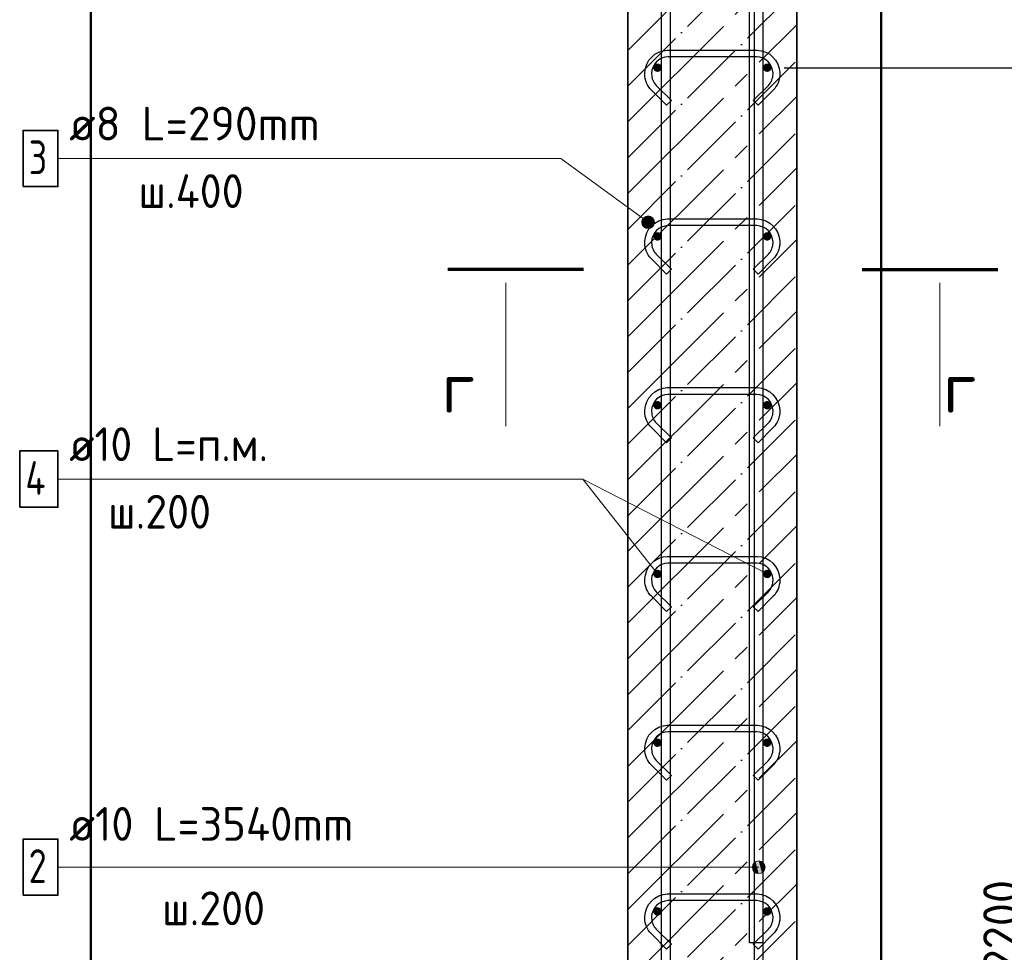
# Model space of a CAD drawing. Header units: millimetres. Extents: x -2995 to 60896, y -2809 to 57831.
# Tile 113 of 169: x 50007 to 51174, y 24354 to 25459. Entities that reach past the tile are written whole.
import ezdxf

# ---------------------------------------------------------------- set-up
doc = ezdxf.new("R2010")
doc.units = ezdxf.units.MM
doc.header["$PDMODE"] = 65
doc.linetypes.add('______11', pattern=[100, 80, -10, 0, -10])
doc.linetypes.add('______5', pattern=[220, 160, -20, 20, -20])
for name, color, linetype, lineweight in [('Standard', 7, 'Continuous', 25), ('Арм.стержн. вертикальными 1', 22, 'Continuous', 35), ('Арм.стержн.горизонт. 1', 180, 'Continuous', 35), ('Размерная линия_ общее', 7, 'Continuous', 13)]:
    doc.layers.add(name, color=color, linetype=linetype, lineweight=lineweight)
doc.layers.add('Арм.стержн. вертикальными 2', color=7, linetype='Continuous', lineweight=35, true_color=0x006e00)
doc.layers.add('Арм.стержн.Стяжки', color=7, linetype='Continuous', lineweight=35, true_color=0x501e0f)
doc.styles.add('ISOCPEUR', font='ISOCPEUR')
doc.dimstyles.new('DIMSTYLE_5', dxfattribs={"dimtxt": 44, "dimasz": 50, "dimexe": 0, "dimexo": 0, "dimgap": 22, "dimtad": 2, "dimdec": 0, "dimrnd": 5, "dimzin": 12, "dimdsep": 46, "dimtxsty": 'ISOCPEUR', "dimblk1": 'ALL_ML_STRICH', "dimblk2": 'ALL_ML_STRICH', "dimsah": 1, "dimcen": 0, "dimclrd": 7, "dimclre": 256, "dimclrt": 7, "dimadec": 0, "dimazin": 0, "dimtfac": 1, "dimtdec": 0, "dimtix": 1, "dimtmove": 2, "dimatfit": 3, "dimfxl": 0, "dimtzin": 0, "dimlwd": 0, "dimlwe": -3, "dimarcsym": 0})

# ---------------------------------------------------------------- blocks, each defined once
blk = doc.blocks.new('ALL_ML_STRICH')
at = {"color": 0, "linetype": 'ByBlock', "lineweight": -2}
for p, q in [((0, -0.5), (0, 0.5)), ((-0.3, -0.3), (0.3, 0.3)), ((-1, 0), (0.5, 0))]:
    blk.add_line(p, q, dxfattribs=at)
blk = doc.blocks.new('*D137')
at = {"layer": 'DEFPOINTS', "color": 7, "linetype": 'Continuous', "lineweight": 13, "transparency": 33554687}
for p in [(50928.2, 25862), (50976.2, 22742), (51405.5, 22742)]:
    blk.add_point(p, dxfattribs=at)
at = {"layer": 'Размерная линия_ общее', "color": 253, "linetype": 'Continuous', "lineweight": -2, "true_color": 0xa0a0a0, "transparency": 33554687}
for p, q in [((50948.2, 25862), (51405.5, 25862)), ((50996.2, 22742), (51405.5, 22742))]:
    blk.add_line(p, q, dxfattribs=at)
at = {"layer": 'Размерная линия_ общее', "color": 7, "linetype": 'Continuous', "lineweight": -2, "transparency": 33554687}
blk.add_line((51405.5, 22742), (51405.5, 25862), dxfattribs=at)
at = {"layer": 'Размерная линия_ общее', "color": 7, "linetype": 'Continuous', "lineweight": 13, "transparency": 33554687, "xscale": 50, "yscale": 50, "zscale": 50}
for p, rotation in [((51405.5, 25862), 90), ((51405.5, 22742), 270)]:
    blk.add_blockref('ALL_ML_STRICH', p, dxfattribs=dict(at, rotation=rotation))
at = {"layer": 'Размерная линия_ общее', "color": 7, "linetype": 'Continuous', "lineweight": 13, "transparency": 33554687, "insert": (51368.5, 24308.6), "char_height": 44, "width": 176, "attachment_point": 5, "rotation": 90, "style": 'ISOCPEUR'}
blk.add_mtext('\\A1;{3120}', dxfattribs=at)
blk = doc.blocks.new('*D141')
at = {"layer": 'DEFPOINTS', "color": 7, "linetype": 'Continuous', "lineweight": 13, "transparency": 33554687}
for p in [(50893.2, 25402), (50893.2, 23202), (51208.2, 23202)]:
    blk.add_point(p, dxfattribs=at)
at = {"layer": 'Размерная линия_ общее', "color": 253, "linetype": 'Continuous', "lineweight": -2, "true_color": 0xa0a0a0, "transparency": 33554687}
for p, q in [((50913.2, 25402), (51208.2, 25402)), ((50913.2, 23202), (51208.2, 23202))]:
    blk.add_line(p, q, dxfattribs=at)
at = {"layer": 'Размерная линия_ общее', "color": 7, "linetype": 'Continuous', "lineweight": -2, "transparency": 33554687}
blk.add_line((51208.2, 23202), (51208.2, 25402), dxfattribs=at)
at = {"layer": 'Размерная линия_ общее', "color": 7, "linetype": 'Continuous', "lineweight": 13, "transparency": 33554687, "xscale": 50, "yscale": 50, "zscale": 50}
for p, rotation in [((51208.2, 25402), 90), ((51208.2, 23202), 270)]:
    blk.add_blockref('ALL_ML_STRICH', p, dxfattribs=dict(at, rotation=rotation))
at = {"layer": 'Размерная линия_ общее', "color": 7, "linetype": 'Continuous', "lineweight": 13, "transparency": 33554687, "insert": (51149.2, 24158), "char_height": 44, "width": 2.2, "attachment_point": 1, "rotation": 90, "line_spacing_factor": 0.60241, "style": 'ISOCPEUR'}
blk.add_mtext('\\W0.91;11х200=2200', dxfattribs=at)
blk = doc.blocks.new('*D142')
at = {"layer": 'DEFPOINTS', "color": 7, "linetype": 'Continuous', "lineweight": 13, "transparency": 33554687}
for p in [(50893.2, 25802), (50893.2, 25402), (51208.2, 25402)]:
    blk.add_point(p, dxfattribs=at)
at = {"layer": 'Размерная линия_ общее', "color": 253, "linetype": 'Continuous', "lineweight": -2, "true_color": 0xa0a0a0, "transparency": 33554687}
for p, q in [((50913.2, 25802), (51208.2, 25802)), ((50913.2, 25402), (51208.2, 25402))]:
    blk.add_line(p, q, dxfattribs=at)
at = {"layer": 'Размерная линия_ общее', "color": 7, "linetype": 'Continuous', "lineweight": -2, "transparency": 33554687}
blk.add_line((51208.2, 25402), (51208.2, 25802), dxfattribs=at)
at = {"layer": 'Размерная линия_ общее', "color": 7, "linetype": 'Continuous', "lineweight": 13, "transparency": 33554687, "xscale": 50, "yscale": 50, "zscale": 50}
for p, rotation in [((51208.2, 25802), 90), ((51208.2, 25402), 270)]:
    blk.add_blockref('ALL_ML_STRICH', p, dxfattribs=dict(at, rotation=rotation))
at = {"layer": 'Размерная линия_ общее', "color": 7, "linetype": 'Continuous', "lineweight": 13, "transparency": 33554687, "insert": (51149.2, 25536), "char_height": 44, "width": 2.2, "attachment_point": 1, "rotation": 90, "line_spacing_factor": 0.60241, "style": 'ISOCPEUR'}
blk.add_mtext('\\W0.91;4х100', dxfattribs=at)

msp = doc.modelspace()

# ---------------------------------------------------------------- hatches: boundary and pattern name
at = {"layer": 'Арм.стержн. вертикальными 1', "linetype": 'Continuous', "lineweight": 13, "transparency": 33554687}
for points in [[(50876.8, 24450.8), (50876.8, 24458.3), (50875.7, 24454.5)], [(50876.8, 24458.3), (50879.5, 24448.1), (50879.5, 24461)], [(50876.8, 24458.3), (50876.8, 24450.8), (50879.5, 24448.1)], [(50879.5, 24461), (50883.2, 24447), (50883.2, 24462)], [(50879.5, 24461), (50879.5, 24448.1), (50883.2, 24447)], [(50883.2, 24462), (50883.2, 24447), (50887, 24448.1)], [(50883.2, 24462), (50887, 24448.1), (50887, 24461)], [(50887, 24461), (50887, 24448.1), (50889.7, 24450.8)], [(50887, 24461), (50889.7, 24450.8), (50889.7, 24458.3)], [(50889.7, 24458.3), (50889.7, 24450.8), (50890.7, 24454.5)]]:
    msp.add_hatch(color=7, dxfattribs=at).paths.add_polyline_path(points)
at = {"layer": 'Арм.стержн.горизонт. 1', "linetype": 'Continuous', "lineweight": 50, "transparency": 33554687}
for points in [[(50768.2, 25402), (50767.9, 25404), (50766.8, 25405.6), (50765.2, 25406.7), (50763.2, 25407), (50761.3, 25406.7), (50759.7, 25405.6), (50758.6, 25404), (50758.2, 25402), (50758.6, 25400.1), (50759.7, 25398.5), (50761.3, 25397.4), (50763.2, 25397), (50765.2, 25397.4), (50766.8, 25398.5), (50767.9, 25400.1)], [(50898.2, 25402), (50897.9, 25404), (50896.8, 25405.6), (50895.2, 25406.7), (50893.2, 25407), (50891.3, 25406.7), (50889.7, 25405.6), (50888.6, 25404), (50888.2, 25402), (50888.6, 25400.1), (50889.7, 25398.5), (50891.3, 25397.4), (50893.2, 25397), (50895.2, 25397.4), (50896.8, 25398.5), (50897.9, 25400.1)], [(50768.2, 25202), (50767.9, 25204), (50766.8, 25205.6), (50765.2, 25206.7), (50763.2, 25207), (50761.3, 25206.7), (50759.7, 25205.6), (50758.6, 25204), (50758.2, 25202), (50758.6, 25200.1), (50759.7, 25198.5), (50761.3, 25197.4), (50763.2, 25197), (50765.2, 25197.4), (50766.8, 25198.5), (50767.9, 25200.1)], [(50898.2, 25202), (50897.9, 25204), (50896.8, 25205.6), (50895.2, 25206.7), (50893.2, 25207), (50891.3, 25206.7), (50889.7, 25205.6), (50888.6, 25204), (50888.2, 25202), (50888.6, 25200.1), (50889.7, 25198.5), (50891.3, 25197.4), (50893.2, 25197), (50895.2, 25197.4), (50896.8, 25198.5), (50897.9, 25200.1)], [(50768.2, 25002), (50767.9, 25004), (50766.8, 25005.6), (50765.2, 25006.7), (50763.2, 25007), (50761.3, 25006.7), (50759.7, 25005.6), (50758.6, 25004), (50758.2, 25002), (50758.6, 25000.1), (50759.7, 24998.5), (50761.3, 24997.4), (50763.2, 24997), (50765.2, 24997.4), (50766.8, 24998.5), (50767.9, 25000.1)], [(50898.2, 25002), (50897.9, 25004), (50896.8, 25005.6), (50895.2, 25006.7), (50893.2, 25007), (50891.3, 25006.7), (50889.7, 25005.6), (50888.6, 25004), (50888.2, 25002), (50888.6, 25000.1), (50889.7, 24998.5), (50891.3, 24997.4), (50893.2, 24997), (50895.2, 24997.4), (50896.8, 24998.5), (50897.9, 25000.1)], [(50768.2, 24802), (50767.9, 24804), (50766.8, 24805.6), (50765.2, 24806.7), (50763.2, 24807), (50761.3, 24806.7), (50759.7, 24805.6), (50758.6, 24804), (50758.2, 24802), (50758.6, 24800.1), (50759.7, 24798.5), (50761.3, 24797.4), (50763.2, 24797), (50765.2, 24797.4), (50766.8, 24798.5), (50767.9, 24800.1)], [(50898.2, 24802), (50897.9, 24804), (50896.8, 24805.6), (50895.2, 24806.7), (50893.2, 24807), (50891.3, 24806.7), (50889.7, 24805.6), (50888.6, 24804), (50888.2, 24802), (50888.6, 24800.1), (50889.7, 24798.5), (50891.3, 24797.4), (50893.2, 24797), (50895.2, 24797.4), (50896.8, 24798.5), (50897.9, 24800.1)], [(50768.2, 24602), (50767.9, 24604), (50766.8, 24605.6), (50765.2, 24606.7), (50763.2, 24607), (50761.3, 24606.7), (50759.7, 24605.6), (50758.6, 24604), (50758.2, 24602), (50758.6, 24600.1), (50759.7, 24598.5), (50761.3, 24597.4), (50763.2, 24597), (50765.2, 24597.4), (50766.8, 24598.5), (50767.9, 24600.1)], [(50898.2, 24602), (50897.9, 24604), (50896.8, 24605.6), (50895.2, 24606.7), (50893.2, 24607), (50891.3, 24606.7), (50889.7, 24605.6), (50888.6, 24604), (50888.2, 24602), (50888.6, 24600.1), (50889.7, 24598.5), (50891.3, 24597.4), (50893.2, 24597), (50895.2, 24597.4), (50896.8, 24598.5), (50897.9, 24600.1)], [(50768.2, 24402), (50767.9, 24404), (50766.8, 24405.6), (50765.2, 24406.7), (50763.2, 24407), (50761.3, 24406.7), (50759.7, 24405.6), (50758.6, 24404), (50758.2, 24402), (50758.6, 24400.1), (50759.7, 24398.5), (50761.3, 24397.4), (50763.2, 24397), (50765.2, 24397.4), (50766.8, 24398.5), (50767.9, 24400.1)], [(50898.2, 24402), (50897.9, 24404), (50896.8, 24405.6), (50895.2, 24406.7), (50893.2, 24407), (50891.3, 24406.7), (50889.7, 24405.6), (50888.6, 24404), (50888.2, 24402), (50888.6, 24400.1), (50889.7, 24398.5), (50891.3, 24397.4), (50893.2, 24397), (50895.2, 24397.4), (50896.8, 24398.5), (50897.9, 24400.1)]]:
    msp.add_hatch(color=4, dxfattribs=at).paths.add_polyline_path(points)
at = {"layer": 'Арм.стержн.Стяжки', "linetype": 'Continuous', "lineweight": 13, "transparency": 33554687}
for points in [[(50749.2, 25225.7), (50745.4, 25215.9), (50753, 25226.3)], [(50753, 25226.3), (50745.4, 25215.9), (50747.8, 25212.9)], [(50753, 25226.3), (50747.8, 25212.9), (50756.7, 25225)], [(50744.8, 25219.7), (50749.2, 25225.7), (50746.2, 25223.3)], [(50749.2, 25225.7), (50744.8, 25219.7), (50745.4, 25215.9)], [(50756.7, 25225), (50747.8, 25212.9), (50751.5, 25211.5)], [(50756.7, 25225), (50751.5, 25211.5), (50759.1, 25221.9)], [(50759.1, 25221.9), (50751.5, 25211.5), (50755.2, 25212.1)], [(50759.1, 25221.9), (50755.2, 25212.1), (50759.7, 25218.1)], [(50759.7, 25218.1), (50755.2, 25212.1), (50758.3, 25214.5)]]:
    msp.add_hatch(color=7, dxfattribs=at).paths.add_polyline_path(points)

# ---------------------------------------------------------------- linework, layer by layer
at = {"layer": 'Standard', "color": 7, "linetype": 'Continuous', "lineweight": 70, "transparency": 33554687}
for p, q in [((50675.7, 25162.9), (50514.9, 25162.9)), ((51005.7, 25162.9), (51166.5, 25162.9))]:
    msp.add_line(p, q, dxfattribs=at)
at = {"layer": 'Standard', "color": 7, "linetype": 'Continuous', "lineweight": 13, "transparency": 33554687}
for p, q in [((50583.4, 25146.9), (50583.4, 24977.3)), ((51097.9, 25146.9), (51097.9, 24977.3)), ((50893.2, 24802), (50674.8, 24914.5))]:
    msp.add_line(p, q, dxfattribs=at)
at = {"layer": 'Standard', "color": 7, "linetype": 'Continuous', "lineweight": 50, "transparency": 33554687}
msp.add_lwpolyline([(50091.8, 22642), (51028.2, 22642), (51028.2, 26142), (50091.8, 26142), (50091.8, 22642)], dxfattribs=at)
at = {"layer": 'Арм.стержн. вертикальными 1', "color": 7, "linetype": 'Continuous', "lineweight": 13, "transparency": 33554687}
for p, q in [((50883.2, 24462), (50883.2, 24462)), ((50052.8, 24454.5), (50656.8, 24454.5)), ((50656.8, 24454.5), (50883.2, 24454.5)), ((50875.7, 24454.5), (50875.7, 24454.5)), ((50883.2, 24447), (50883.2, 24447)), ((50890.7, 24454.5), (50890.7, 24454.5))]:
    msp.add_line(p, q, dxfattribs=at)
at = {"layer": 'Арм.стержн. вертикальными 1', "color": 4, "linetype": 'Continuous', "lineweight": 25, "transparency": 33554687}
for points in [[(50878.2, 22742), (50878.2, 25953), (50877.6, 25957.5), (50876.1, 25962.1), (50873.8, 25966.3), (50870.9, 25969.7), (50867.5, 25972.6), (50863.3, 25974.9), (50858.7, 25976.4), (50854.2, 25977), (50573.2, 25977), (50573.2, 25987), (50854.9, 25987), (50861, 25986.2), (50867.3, 25984.1), (50873.2, 25980.8), (50878, 25976.8), (50882, 25972), (50885.3, 25966.1), (50887.4, 25959.8), (50888.2, 25953.7), (50888.2, 22742), (50878.2, 22742)], [(50878.2, 22742), (50878.2, 25953), (50877.6, 25957.5), (50876.1, 25962.1), (50873.8, 25966.3), (50870.9, 25969.7), (50867.5, 25972.6), (50863.3, 25974.9), (50858.7, 25976.4), (50854.2, 25977), (50573.2, 25977), (50573.2, 25987), (50854.9, 25987), (50861, 25986.2), (50867.3, 25984.1), (50873.2, 25980.8), (50878, 25976.8), (50882, 25972), (50885.3, 25966.1), (50887.4, 25959.8), (50888.2, 25953.7), (50888.2, 22742), (50878.2, 22742)], [(50878.2, 22742), (50878.2, 25953), (50877.6, 25957.5), (50876.1, 25962.1), (50873.8, 25966.3), (50870.9, 25969.7), (50867.5, 25972.6), (50863.3, 25974.9), (50858.7, 25976.4), (50854.2, 25977), (50573.2, 25977), (50573.2, 25987), (50854.9, 25987), (50861, 25986.2), (50867.3, 25984.1), (50873.2, 25980.8), (50878, 25976.8), (50882, 25972), (50885.3, 25966.1), (50887.4, 25959.8), (50888.2, 25953.7), (50888.2, 22742), (50878.2, 22742)], [(50768.2, 22742), (50768.2, 25893), (50767.6, 25897.5), (50766.1, 25902.1), (50763.8, 25906.3), (50760.9, 25909.7), (50757.5, 25912.6), (50753.3, 25914.9), (50748.7, 25916.4), (50744.2, 25917), (50403.2, 25917), (50403.2, 25927), (50744.9, 25927), (50751, 25926.2), (50757.3, 25924.1), (50763.2, 25920.8), (50768, 25916.8), (50772, 25912), (50775.3, 25906.1), (50777.4, 25899.8), (50778.2, 25893.7), (50778.2, 22742), (50768.2, 22742)], [(50768.2, 22742), (50768.2, 25893), (50767.6, 25897.5), (50766.1, 25902.1), (50763.8, 25906.3), (50760.9, 25909.7), (50757.5, 25912.6), (50753.3, 25914.9), (50748.7, 25916.4), (50744.2, 25917), (50403.2, 25917), (50403.2, 25927), (50744.9, 25927), (50751, 25926.2), (50757.3, 25924.1), (50763.2, 25920.8), (50768, 25916.8), (50772, 25912), (50775.3, 25906.1), (50777.4, 25899.8), (50778.2, 25893.7), (50778.2, 22742), (50768.2, 22742)], [(50768.2, 22742), (50768.2, 25893), (50767.6, 25897.5), (50766.1, 25902.1), (50763.8, 25906.3), (50760.9, 25909.7), (50757.5, 25912.6), (50753.3, 25914.9), (50748.7, 25916.4), (50744.2, 25917), (50403.2, 25917), (50403.2, 25927), (50744.9, 25927), (50751, 25926.2), (50757.3, 25924.1), (50763.2, 25920.8), (50768, 25916.8), (50772, 25912), (50775.3, 25906.1), (50777.4, 25899.8), (50778.2, 25893.7), (50778.2, 22742), (50768.2, 22742)]]:
    msp.add_lwpolyline(points, dxfattribs=at)
at = {"layer": 'Арм.стержн. вертикальными 1', "color": 7, "linetype": 'Continuous', "lineweight": 35, "transparency": 33554687}
msp.add_lwpolyline([(50011.5, 24421.2), (50052.8, 24421.2), (50052.8, 24487.8), (50011.5, 24487.8), (50011.5, 24421.2)], dxfattribs=at)
at = {"layer": 'Арм.стержн. вертикальными 1', "color": 7, "linetype": 'Continuous', "lineweight": 13, "transparency": 33554687}
msp.add_circle((50883.2, 24454.5), 7.5, dxfattribs=at)
at = {"layer": 'Арм.стержн. вертикальными 2', "color": 7, "linetype": 'Continuous', "lineweight": 25, "transparency": 33554687}
msp.add_lwpolyline([(50222.2, 25995), (50834.9, 25995), (50844.6, 25993.7), (50854.8, 25990.3), (50864.2, 25985.1), (50871.9, 25978.7), (50878.3, 25971), (50883.5, 25961.6), (50886.9, 25951.4), (50888.2, 25941.7), (50888.2, 24365), (50872.2, 24365), (50872.2, 25940.6), (50871.2, 25947.8), (50868.8, 25955.1), (50865.1, 25961.8), (50860.5, 25967.3), (50855, 25971.9), (50848.3, 25975.6), (50841, 25978), (50833.8, 25979), (50222.2, 25979), (50222.2, 25995)], dxfattribs=at)
msp.add_lwpolyline([(50222.2, 25995), (50834.9, 25995), (50844.6, 25993.7), (50854.8, 25990.3), (50864.2, 25985.1), (50871.9, 25978.7), (50878.3, 25971), (50883.5, 25961.6), (50886.9, 25951.4), (50888.2, 25941.7), (50888.2, 24365), (50872.2, 24365), (50872.2, 25940.6), (50871.2, 25947.8), (50868.8, 25955.1), (50865.1, 25961.8), (50860.5, 25967.3), (50855, 25971.9), (50848.3, 25975.6), (50841, 25978), (50833.8, 25979), (50222.2, 25979), (50222.2, 25995)], dxfattribs=at)
msp.add_lwpolyline([(50222.2, 25995), (50834.9, 25995), (50844.6, 25993.7), (50854.8, 25990.3), (50864.2, 25985.1), (50871.9, 25978.7), (50878.3, 25971), (50883.5, 25961.6), (50886.9, 25951.4), (50888.2, 25941.7), (50888.2, 24365), (50872.2, 24365), (50872.2, 25940.6), (50871.2, 25947.8), (50868.8, 25955.1), (50865.1, 25961.8), (50860.5, 25967.3), (50855, 25971.9), (50848.3, 25975.6), (50841, 25978), (50833.8, 25979), (50222.2, 25979), (50222.2, 25995)], dxfattribs=at)
at = {"layer": 'Арм.стержн.горизонт. 1', "color": 7, "linetype": 'Continuous', "lineweight": 13, "transparency": 33554687}
for p, q in [((50052.8, 24914.5), (50674.8, 24914.5)), ((50674.8, 24914.5), (50763.2, 24802))]:
    msp.add_line(p, q, dxfattribs=at)
at = {"layer": 'Арм.стержн.горизонт. 1', "color": 7, "linetype": 'Continuous', "lineweight": 35, "transparency": 33554687}
msp.add_lwpolyline([(50007.5, 24881.2), (50052.8, 24881.2), (50052.8, 24947.8), (50007.5, 24947.8), (50007.5, 24881.2)], dxfattribs=at)
at = {"layer": 'Арм.стержн.Стяжки', "color": 7, "linetype": 'Continuous', "lineweight": 13, "transparency": 33554687}
for p, q in [((50052.8, 25294.5), (50648.8, 25294.5)), ((50648.8, 25294.5), (50752.2, 25218.9)), ((50746.2, 25223.3), (50746.2, 25223.3)), ((50756.7, 25225), (50756.7, 25225)), ((50758.3, 25214.5), (50758.3, 25214.5)), ((50747.8, 25212.9), (50747.8, 25212.9))]:
    msp.add_line(p, q, dxfattribs=at)
at = {"layer": 'Арм.стержн.Стяжки', "color": 40, "linetype": 'Continuous', "lineweight": 25, "transparency": 33554687}
for points in [[(50774, 25357.5), (50756, 25375.6), (50754.3, 25377.5), (50752.8, 25379.6), (50751.5, 25381.9), (50750.4, 25384.2), (50749.5, 25386.6), (50748.8, 25389.1), (50748.4, 25391.7), (50748.2, 25394.2), (50748.2, 25396.2), (50748.9, 25401.1), (50750.6, 25406.2), (50753.2, 25410.9), (50756.4, 25414.7), (50760.3, 25417.9), (50765, 25420.6), (50770, 25422.2), (50774.9, 25422.9), (50881.6, 25422.9), (50886.4, 25422.2), (50891.5, 25420.6), (50896.2, 25417.9), (50900.1, 25414.7), (50903.3, 25410.9), (50905.9, 25406.2), (50907.6, 25401.1), (50908.2, 25396.2), (50908.2, 25394.2), (50908.1, 25391.7), (50907.6, 25389.1), (50907, 25386.6), (50906.1, 25384.2), (50905, 25381.9), (50903.7, 25379.6), (50902.2, 25377.5), (50900.5, 25375.6), (50882.4, 25357.5), (50876.8, 25363.2), (50894.7, 25381), (50895.9, 25382.5), (50897, 25384), (50897.9, 25385.6), (50898.7, 25387.3), (50899.3, 25389), (50899.8, 25390.8), (50900.1, 25392.6), (50900.2, 25394.5), (50900.2, 25395.7), (50899.7, 25399.3), (50898.5, 25403), (50896.7, 25406.3), (50894.4, 25409), (50891.6, 25411.3), (50888.3, 25413.2), (50884.6, 25414.4), (50881, 25414.9), (50775.5, 25414.9), (50771.9, 25414.4), (50768.2, 25413.2), (50764.8, 25411.3), (50762.1, 25409), (50759.8, 25406.3), (50758, 25403), (50756.7, 25399.3), (50756.2, 25395.7), (50756.2, 25394.5), (50756.4, 25392.6), (50756.7, 25390.8), (50757.1, 25389), (50757.8, 25387.3), (50758.5, 25385.6), (50759.5, 25384), (50760.6, 25382.5), (50761.8, 25381), (50779.7, 25363.2), (50774, 25357.5)], [(50774, 25357.5), (50756, 25375.6), (50754.3, 25377.5), (50752.8, 25379.6), (50751.5, 25381.9), (50750.4, 25384.2), (50749.5, 25386.6), (50748.8, 25389.1), (50748.4, 25391.7), (50748.2, 25394.2), (50748.2, 25396.2), (50748.9, 25401.1), (50750.6, 25406.2), (50753.2, 25410.9), (50756.4, 25414.7), (50760.3, 25417.9), (50765, 25420.6), (50770, 25422.2), (50774.9, 25422.9), (50881.6, 25422.9), (50886.4, 25422.2), (50891.5, 25420.6), (50896.2, 25417.9), (50900.1, 25414.7), (50903.3, 25410.9), (50905.9, 25406.2), (50907.6, 25401.1), (50908.2, 25396.2), (50908.2, 25394.2), (50908.1, 25391.7), (50907.6, 25389.1), (50907, 25386.6), (50906.1, 25384.2), (50905, 25381.9), (50903.7, 25379.6), (50902.2, 25377.5), (50900.5, 25375.6), (50882.4, 25357.5), (50876.8, 25363.2), (50894.7, 25381), (50895.9, 25382.5), (50897, 25384), (50897.9, 25385.6), (50898.7, 25387.3), (50899.3, 25389), (50899.8, 25390.8), (50900.1, 25392.6), (50900.2, 25394.5), (50900.2, 25395.7), (50899.7, 25399.3), (50898.5, 25403), (50896.7, 25406.3), (50894.4, 25409), (50891.6, 25411.3), (50888.3, 25413.2), (50884.6, 25414.4), (50881, 25414.9), (50775.5, 25414.9), (50771.9, 25414.4), (50768.2, 25413.2), (50764.8, 25411.3), (50762.1, 25409), (50759.8, 25406.3), (50758, 25403), (50756.7, 25399.3), (50756.2, 25395.7), (50756.2, 25394.5), (50756.4, 25392.6), (50756.7, 25390.8), (50757.1, 25389), (50757.8, 25387.3), (50758.5, 25385.6), (50759.5, 25384), (50760.6, 25382.5), (50761.8, 25381), (50779.7, 25363.2), (50774, 25357.5)], [(50774, 25157.5), (50756, 25175.6), (50754.3, 25177.5), (50752.8, 25179.6), (50751.5, 25181.9), (50750.4, 25184.2), (50749.5, 25186.6), (50748.8, 25189.1), (50748.4, 25191.7), (50748.2, 25194.2), (50748.2, 25196.2), (50748.9, 25201.1), (50750.6, 25206.2), (50753.2, 25210.9), (50756.4, 25214.7), (50760.3, 25217.9), (50765, 25220.6), (50770, 25222.2), (50774.9, 25222.9), (50881.6, 25222.9), (50886.4, 25222.2), (50891.5, 25220.6), (50896.2, 25217.9), (50900.1, 25214.7), (50903.3, 25210.9), (50905.9, 25206.2), (50907.6, 25201.1), (50908.2, 25196.2), (50908.2, 25194.2), (50908.1, 25191.7), (50907.6, 25189.1), (50907, 25186.6), (50906.1, 25184.2), (50905, 25181.9), (50903.7, 25179.6), (50902.2, 25177.5), (50900.5, 25175.6), (50882.4, 25157.5), (50876.8, 25163.2), (50894.7, 25181), (50895.9, 25182.5), (50897, 25184), (50897.9, 25185.6), (50898.7, 25187.3), (50899.3, 25189), (50899.8, 25190.8), (50900.1, 25192.6), (50900.2, 25194.5), (50900.2, 25195.7), (50899.7, 25199.3), (50898.5, 25203), (50896.7, 25206.3), (50894.4, 25209), (50891.6, 25211.3), (50888.3, 25213.2), (50884.6, 25214.4), (50881, 25214.9), (50775.5, 25214.9), (50771.9, 25214.4), (50768.2, 25213.2), (50764.8, 25211.3), (50762.1, 25209), (50759.8, 25206.3), (50758, 25203), (50756.7, 25199.3), (50756.2, 25195.7), (50756.2, 25194.5), (50756.4, 25192.6), (50756.7, 25190.8), (50757.1, 25189), (50757.8, 25187.3), (50758.5, 25185.6), (50759.5, 25184), (50760.6, 25182.5), (50761.8, 25181), (50779.7, 25163.2), (50774, 25157.5)], [(50774, 24957.5), (50756, 24975.6), (50754.3, 24977.5), (50752.8, 24979.6), (50751.5, 24981.9), (50750.4, 24984.2), (50749.5, 24986.6), (50748.8, 24989.1), (50748.4, 24991.7), (50748.2, 24994.2), (50748.2, 24996.2), (50748.9, 25001.1), (50750.6, 25006.2), (50753.2, 25010.9), (50756.4, 25014.7), (50760.3, 25017.9), (50765, 25020.6), (50770, 25022.2), (50774.9, 25022.9), (50881.6, 25022.9), (50886.4, 25022.2), (50891.5, 25020.6), (50896.2, 25017.9), (50900.1, 25014.7), (50903.3, 25010.9), (50905.9, 25006.2), (50907.6, 25001.1), (50908.2, 24996.2), (50908.2, 24994.2), (50908.1, 24991.7), (50907.6, 24989.1), (50907, 24986.6), (50906.1, 24984.2), (50905, 24981.9), (50903.7, 24979.6), (50902.2, 24977.5), (50900.5, 24975.6), (50882.4, 24957.5), (50876.8, 24963.2), (50894.7, 24981), (50895.9, 24982.5), (50897, 24984), (50897.9, 24985.6), (50898.7, 24987.3), (50899.3, 24989), (50899.8, 24990.8), (50900.1, 24992.6), (50900.2, 24994.5), (50900.2, 24995.7), (50899.7, 24999.3), (50898.5, 25003), (50896.7, 25006.3), (50894.4, 25009), (50891.6, 25011.3), (50888.3, 25013.2), (50884.6, 25014.4), (50881, 25014.9), (50775.5, 25014.9), (50771.9, 25014.4), (50768.2, 25013.2), (50764.8, 25011.3), (50762.1, 25009), (50759.8, 25006.3), (50758, 25003), (50756.7, 24999.3), (50756.2, 24995.7), (50756.2, 24994.5), (50756.4, 24992.6), (50756.7, 24990.8), (50757.1, 24989), (50757.8, 24987.3), (50758.5, 24985.6), (50759.5, 24984), (50760.6, 24982.5), (50761.8, 24981), (50779.7, 24963.2), (50774, 24957.5)], [(50774, 24957.5), (50756, 24975.6), (50754.3, 24977.5), (50752.8, 24979.6), (50751.5, 24981.9), (50750.4, 24984.2), (50749.5, 24986.6), (50748.8, 24989.1), (50748.4, 24991.7), (50748.2, 24994.2), (50748.2, 24996.2), (50748.9, 25001.1), (50750.6, 25006.2), (50753.2, 25010.9), (50756.4, 25014.7), (50760.3, 25017.9), (50765, 25020.6), (50770, 25022.2), (50774.9, 25022.9), (50881.6, 25022.9), (50886.4, 25022.2), (50891.5, 25020.6), (50896.2, 25017.9), (50900.1, 25014.7), (50903.3, 25010.9), (50905.9, 25006.2), (50907.6, 25001.1), (50908.2, 24996.2), (50908.2, 24994.2), (50908.1, 24991.7), (50907.6, 24989.1), (50907, 24986.6), (50906.1, 24984.2), (50905, 24981.9), (50903.7, 24979.6), (50902.2, 24977.5), (50900.5, 24975.6), (50882.4, 24957.5), (50876.8, 24963.2), (50894.7, 24981), (50895.9, 24982.5), (50897, 24984), (50897.9, 24985.6), (50898.7, 24987.3), (50899.3, 24989), (50899.8, 24990.8), (50900.1, 24992.6), (50900.2, 24994.5), (50900.2, 24995.7), (50899.7, 24999.3), (50898.5, 25003), (50896.7, 25006.3), (50894.4, 25009), (50891.6, 25011.3), (50888.3, 25013.2), (50884.6, 25014.4), (50881, 25014.9), (50775.5, 25014.9), (50771.9, 25014.4), (50768.2, 25013.2), (50764.8, 25011.3), (50762.1, 25009), (50759.8, 25006.3), (50758, 25003), (50756.7, 24999.3), (50756.2, 24995.7), (50756.2, 24994.5), (50756.4, 24992.6), (50756.7, 24990.8), (50757.1, 24989), (50757.8, 24987.3), (50758.5, 24985.6), (50759.5, 24984), (50760.6, 24982.5), (50761.8, 24981), (50779.7, 24963.2), (50774, 24957.5)], [(50774, 24757.5), (50756, 24775.6), (50754.3, 24777.5), (50752.8, 24779.6), (50751.5, 24781.9), (50750.4, 24784.2), (50749.5, 24786.6), (50748.8, 24789.1), (50748.4, 24791.7), (50748.2, 24794.2), (50748.2, 24796.2), (50748.9, 24801.1), (50750.6, 24806.2), (50753.2, 24810.9), (50756.4, 24814.7), (50760.3, 24817.9), (50765, 24820.6), (50770, 24822.2), (50774.9, 24822.9), (50881.6, 24822.9), (50886.4, 24822.2), (50891.5, 24820.6), (50896.2, 24817.9), (50900.1, 24814.7), (50903.3, 24810.9), (50905.9, 24806.2), (50907.6, 24801.1), (50908.2, 24796.2), (50908.2, 24794.2), (50908.1, 24791.7), (50907.6, 24789.1), (50907, 24786.6), (50906.1, 24784.2), (50905, 24781.9), (50903.7, 24779.6), (50902.2, 24777.5), (50900.5, 24775.6), (50882.4, 24757.5), (50876.8, 24763.2), (50894.7, 24781), (50895.9, 24782.5), (50897, 24784), (50897.9, 24785.6), (50898.7, 24787.3), (50899.3, 24789), (50899.8, 24790.8), (50900.1, 24792.6), (50900.2, 24794.5), (50900.2, 24795.7), (50899.7, 24799.3), (50898.5, 24803), (50896.7, 24806.3), (50894.4, 24809), (50891.6, 24811.3), (50888.3, 24813.2), (50884.6, 24814.4), (50881, 24814.9), (50775.5, 24814.9), (50771.9, 24814.4), (50768.2, 24813.2), (50764.8, 24811.3), (50762.1, 24809), (50759.8, 24806.3), (50758, 24803), (50756.7, 24799.3), (50756.2, 24795.7), (50756.2, 24794.5), (50756.4, 24792.6), (50756.7, 24790.8), (50757.1, 24789), (50757.8, 24787.3), (50758.5, 24785.6), (50759.5, 24784), (50760.6, 24782.5), (50761.8, 24781), (50779.7, 24763.2), (50774, 24757.5)], [(50774, 24557.5), (50756, 24575.6), (50754.3, 24577.5), (50752.8, 24579.6), (50751.5, 24581.9), (50750.4, 24584.2), (50749.5, 24586.6), (50748.8, 24589.1), (50748.4, 24591.7), (50748.2, 24594.2), (50748.2, 24596.2), (50748.9, 24601.1), (50750.6, 24606.2), (50753.2, 24610.9), (50756.4, 24614.7), (50760.3, 24617.9), (50765, 24620.6), (50770, 24622.2), (50774.9, 24622.9), (50881.6, 24622.9), (50886.4, 24622.2), (50891.5, 24620.6), (50896.2, 24617.9), (50900.1, 24614.7), (50903.3, 24610.9), (50905.9, 24606.2), (50907.6, 24601.1), (50908.2, 24596.2), (50908.2, 24594.2), (50908.1, 24591.7), (50907.6, 24589.1), (50907, 24586.6), (50906.1, 24584.2), (50905, 24581.9), (50903.7, 24579.6), (50902.2, 24577.5), (50900.5, 24575.6), (50882.4, 24557.5), (50876.8, 24563.2), (50894.7, 24581), (50895.9, 24582.5), (50897, 24584), (50897.9, 24585.6), (50898.7, 24587.3), (50899.3, 24589), (50899.8, 24590.8), (50900.1, 24592.6), (50900.2, 24594.5), (50900.2, 24595.7), (50899.7, 24599.3), (50898.5, 24603), (50896.7, 24606.3), (50894.4, 24609), (50891.6, 24611.3), (50888.3, 24613.2), (50884.6, 24614.4), (50881, 24614.9), (50775.5, 24614.9), (50771.9, 24614.4), (50768.2, 24613.2), (50764.8, 24611.3), (50762.1, 24609), (50759.8, 24606.3), (50758, 24603), (50756.7, 24599.3), (50756.2, 24595.7), (50756.2, 24594.5), (50756.4, 24592.6), (50756.7, 24590.8), (50757.1, 24589), (50757.8, 24587.3), (50758.5, 24585.6), (50759.5, 24584), (50760.6, 24582.5), (50761.8, 24581), (50779.7, 24563.2), (50774, 24557.5)], [(50774, 24557.5), (50756, 24575.6), (50754.3, 24577.5), (50752.8, 24579.6), (50751.5, 24581.9), (50750.4, 24584.2), (50749.5, 24586.6), (50748.8, 24589.1), (50748.4, 24591.7), (50748.2, 24594.2), (50748.2, 24596.2), (50748.9, 24601.1), (50750.6, 24606.2), (50753.2, 24610.9), (50756.4, 24614.7), (50760.3, 24617.9), (50765, 24620.6), (50770, 24622.2), (50774.9, 24622.9), (50881.6, 24622.9), (50886.4, 24622.2), (50891.5, 24620.6), (50896.2, 24617.9), (50900.1, 24614.7), (50903.3, 24610.9), (50905.9, 24606.2), (50907.6, 24601.1), (50908.2, 24596.2), (50908.2, 24594.2), (50908.1, 24591.7), (50907.6, 24589.1), (50907, 24586.6), (50906.1, 24584.2), (50905, 24581.9), (50903.7, 24579.6), (50902.2, 24577.5), (50900.5, 24575.6), (50882.4, 24557.5), (50876.8, 24563.2), (50894.7, 24581), (50895.9, 24582.5), (50897, 24584), (50897.9, 24585.6), (50898.7, 24587.3), (50899.3, 24589), (50899.8, 24590.8), (50900.1, 24592.6), (50900.2, 24594.5), (50900.2, 24595.7), (50899.7, 24599.3), (50898.5, 24603), (50896.7, 24606.3), (50894.4, 24609), (50891.6, 24611.3), (50888.3, 24613.2), (50884.6, 24614.4), (50881, 24614.9), (50775.5, 24614.9), (50771.9, 24614.4), (50768.2, 24613.2), (50764.8, 24611.3), (50762.1, 24609), (50759.8, 24606.3), (50758, 24603), (50756.7, 24599.3), (50756.2, 24595.7), (50756.2, 24594.5), (50756.4, 24592.6), (50756.7, 24590.8), (50757.1, 24589), (50757.8, 24587.3), (50758.5, 24585.6), (50759.5, 24584), (50760.6, 24582.5), (50761.8, 24581), (50779.7, 24563.2), (50774, 24557.5)], [(50774, 24357.5), (50756, 24375.6), (50754.3, 24377.5), (50752.8, 24379.6), (50751.5, 24381.9), (50750.4, 24384.2), (50749.5, 24386.6), (50748.8, 24389.1), (50748.4, 24391.7), (50748.2, 24394.2), (50748.2, 24396.2), (50748.9, 24401.1), (50750.6, 24406.2), (50753.2, 24410.9), (50756.4, 24414.7), (50760.3, 24417.9), (50765, 24420.6), (50770, 24422.2), (50774.9, 24422.9), (50881.6, 24422.9), (50886.4, 24422.2), (50891.5, 24420.6), (50896.2, 24417.9), (50900.1, 24414.7), (50903.3, 24410.9), (50905.9, 24406.2), (50907.6, 24401.1), (50908.2, 24396.2), (50908.2, 24394.2), (50908.1, 24391.7), (50907.6, 24389.1), (50907, 24386.6), (50906.1, 24384.2), (50905, 24381.9), (50903.7, 24379.6), (50902.2, 24377.5), (50900.5, 24375.6), (50882.4, 24357.5), (50876.8, 24363.2), (50894.7, 24381), (50895.9, 24382.5), (50897, 24384), (50897.9, 24385.6), (50898.7, 24387.3), (50899.3, 24389), (50899.8, 24390.8), (50900.1, 24392.6), (50900.2, 24394.5), (50900.2, 24395.7), (50899.7, 24399.3), (50898.5, 24403), (50896.7, 24406.3), (50894.4, 24409), (50891.6, 24411.3), (50888.3, 24413.2), (50884.6, 24414.4), (50881, 24414.9), (50775.5, 24414.9), (50771.9, 24414.4), (50768.2, 24413.2), (50764.8, 24411.3), (50762.1, 24409), (50759.8, 24406.3), (50758, 24403), (50756.7, 24399.3), (50756.2, 24395.7), (50756.2, 24394.5), (50756.4, 24392.6), (50756.7, 24390.8), (50757.1, 24389), (50757.8, 24387.3), (50758.5, 24385.6), (50759.5, 24384), (50760.6, 24382.5), (50761.8, 24381), (50779.7, 24363.2), (50774, 24357.5)]]:
    msp.add_lwpolyline(points, dxfattribs=at)
at = {"layer": 'Арм.стержн.Стяжки', "color": 7, "linetype": 'Continuous', "lineweight": 35, "transparency": 33554687}
msp.add_lwpolyline([(50011.5, 25261.2), (50052.8, 25261.2), (50052.8, 25327.8), (50011.5, 25327.8), (50011.5, 25261.2)], dxfattribs=at)
at = {"layer": 'Арм.стержн.Стяжки', "color": 7, "linetype": 'Continuous', "lineweight": 13, "transparency": 33554687}
msp.add_circle((50752.2, 25218.9), 7.5, dxfattribs=at)
at = {"layer": 'Размерная линия_ общее', "color": 7, "linetype": 'Continuous', "lineweight": 35, "transparency": 33554687}
for p, q in [((50728.2, 25862), (50728.2, 22742)), ((50928.2, 22742), (50928.2, 25862))]:
    msp.add_line(p, q, dxfattribs=at)
at = {"layer": 'Размерная линия_ общее', "color": 253, "linetype": '______5', "lineweight": -3, "true_color": 0xababab, "transparency": 33554687}
for p, q in [((50728.2, 25422.6), (50928.2, 25622.6)), ((50728.2, 25337.7), (50928.2, 25537.7)), ((50728.2, 25252.9), (50928.2, 25452.9)), ((50728.2, 25168), (50928.2, 25368)), ((50728.2, 25083.2), (50928.2, 25283.2)), ((50728.2, 24998.3), (50928.2, 25198.3)), ((50728.2, 24913.5), (50928.2, 25113.5)), ((50728.2, 24828.6), (50928.2, 25028.6)), ((50728.2, 24743.7), (50928.2, 24943.7)), ((50728.2, 24658.9), (50928.2, 24858.9)), ((50728.2, 24574), (50928.2, 24774)), ((50728.2, 24489.2), (50928.2, 24689.2)), ((50728.2, 24404.3), (50928.2, 24604.3)), ((50728.2, 24319.5), (50928.2, 24519.5)), ((50728.2, 24234.6), (50928.2, 24434.6))]:
    msp.add_line(p, q, dxfattribs=at)
at = {"layer": 'Размерная линия_ общее', "color": 253, "linetype": '______11', "lineweight": -3, "true_color": 0xababab, "transparency": 33554687}
for p, q in [((50728.2, 25380.1), (50928.2, 25580.1)), ((50728.2, 25295.3), (50928.2, 25495.3)), ((50728.2, 25210.4), (50928.2, 25410.4)), ((50728.2, 25125.6), (50928.2, 25325.6)), ((50728.2, 25040.7), (50928.2, 25240.7)), ((50728.2, 24955.9), (50928.2, 25155.9)), ((50728.2, 24871), (50928.2, 25071)), ((50728.2, 24786.2), (50928.2, 24986.2)), ((50728.2, 24701.3), (50928.2, 24901.3)), ((50728.2, 24616.5), (50928.2, 24816.5)), ((50728.2, 24531.6), (50928.2, 24731.6)), ((50728.2, 24446.8), (50928.2, 24646.8)), ((50728.2, 24361.9), (50928.2, 24561.9)), ((50728.2, 24277.1), (50928.2, 24477.1)), ((50728.2, 24192.2), (50928.2, 24392.2))]:
    msp.add_line(p, q, dxfattribs=at)

# ---------------------------------------------------------------- texts
at = {"layer": 'Standard', "color": 7, "linetype": 'Continuous', "lineweight": 13, "transparency": 33554687, "char_height": 60, "width": 65.333, "attachment_point": 7, "style": 'ISOCPEUR'}
for insert in [(50507.5, 24993.3), (51101.8, 24993.3)]:
    msp.add_mtext('\\A1;{\\fISOCPEUR|i0|b0;\\H60.000000;\\W1.000000;\\C7;г}\\P', dxfattribs=dict(at, insert=insert))
at = {"layer": 'Арм.стержн. вертикальными 1', "color": 7, "linetype": 'Continuous', "lineweight": 25, "transparency": 33554687, "char_height": 40, "attachment_point": 7, "style": 'ISOCPEUR'}
for s, insert, width in [('\\W0.96;ø10 L=3540mm ', (50066.1, 24485.8), 395.02), ('\\W0.78;2', (50018.1, 24435.8), 43.521), ('\\W0.95;ш.200 ', (50176.1, 24385.8), 174.933)]:
    msp.add_mtext(s, dxfattribs=dict(at, insert=insert, width=width))
at = {"layer": 'Арм.стержн.горизонт. 1', "color": 7, "linetype": 'Continuous', "lineweight": 25, "transparency": 33554687, "char_height": 40, "attachment_point": 7, "style": 'ISOCPEUR'}
for s, insert, width in [('\\W0.94;ø10 L=п.м.', (50066.1, 24935.8), 266.644), ('\\W0.80;4', (50014.1, 24895.8), 47.978), ('\\W0.95;ш.200 ', (50112.1, 24855.8), 174.933)]:
    msp.add_mtext(s, dxfattribs=dict(at, insert=insert, width=width))
at = {"layer": 'Арм.стержн.Стяжки', "color": 7, "linetype": 'Continuous', "lineweight": 25, "transparency": 33554687, "char_height": 40, "attachment_point": 7, "style": 'ISOCPEUR'}
for s, insert, width in [('\\W0.98;ø8 L=290mm ', (50066.1, 25315.8), 343.369), ('\\W0.78;3', (50018.1, 25275.8), 43.521), ('\\W0.95;ш.400 ', (50148.1, 25235.8), 178.965)]:
    msp.add_mtext(s, dxfattribs=dict(at, insert=insert, width=width))

# ---------------------------------------------------------------- dimensions: what is measured, and where the dimension line sits
at = {"layer": 'Размерная линия_ общее', "color": 7, "linetype": 'Continuous', "lineweight": 13, "transparency": 33554687}
dim = msp.add_linear_dim(base=(51405.5, 25862), p1=(50996.2, 22742), p2=(50948.2, 25862), angle=90, dimstyle='DIMSTYLE_5', override={"dimpost": '<>', "dimclrd": 7, "dimclre": 253, "dimclrt": 7, "dimlwd": 0, "dimlwe": 65533}, dxfattribs=at)
dim.commit()
dim.dimension.update_dxf_attribs({"geometry": '*D137', "text_midpoint": (51368.5, 24308.6), "dimtype": 160})
for base, p1, p2, text, picture, middle in [((51208.2, 25802), (50913.2, 25402), (50913.2, 25802), '\\W0.91;4х100', '*D142', (51186.2, 25602)), ((51208.2, 25402), (50913.2, 23202), (50913.2, 25402), '\\W0.91;11х200=2200', '*D141', (51186.2, 24302))]:
    dim = msp.add_linear_dim(base=base, p1=p1, p2=p2, angle=90, text=text, dimstyle='DIMSTYLE_5', override={"dimpost": '<>', "dimclrd": 7, "dimclre": 253, "dimclrt": 7, "dimlwd": 0, "dimlwe": 65533}, dxfattribs=at)
    dim.commit()
    dim.dimension.update_dxf_attribs({"geometry": picture, "text_midpoint": middle, "dimtype": 160})

doc.saveas('drawing.dxf')
